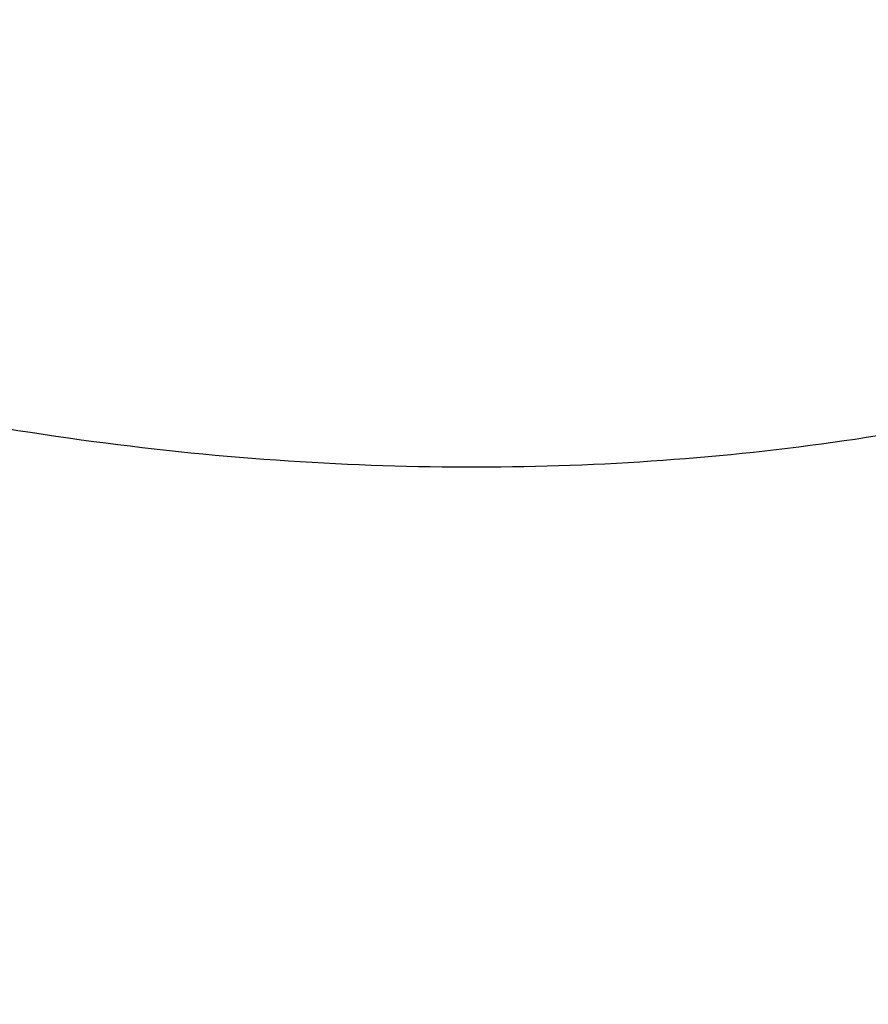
# Model space of a CAD drawing. Header units: millimetres. Extents: x 8 to 541, y 12 to 744.
# Tile 91 of 256: x 458.998 to 459.221, y 237.855 to 238.114. Entities that reach past the tile are written whole.
import ezdxf

# ---------------------------------------------------------------- set-up
doc = ezdxf.new("R2010")
doc.units = ezdxf.units.MM

msp = doc.modelspace()

# ---------------------------------------------------------------- linework, layer by layer
at = {"color": 7, "linetype": 'Continuous', "lineweight": 30}
for points, knots in [([(457.38483, 240.66101), (457.38488, 240.66103), (457.38497, 240.66108), (457.3891, 240.66223), (457.3972, 240.66344), (457.40964, 240.66412), (457.42216, 240.66377), (457.43407, 240.66284), (457.44713, 240.66143), (457.46736, 240.65824), (457.49411, 240.65246), (457.52416, 240.64437), (457.5574, 240.63378), (457.59373, 240.62056), (457.633, 240.60459), (457.67509, 240.5858), (457.71985, 240.56414), (457.76714, 240.53958), (457.81658, 240.51224), (457.86806, 240.48209), (457.92142, 240.44922), (457.97665, 240.41357), (458.03364, 240.37517), (458.09217, 240.33413), (458.15201, 240.29057), (458.21292, 240.24464), (458.27467, 240.19649), (458.337, 240.1463), (458.39986, 240.09411), (458.46329, 240.0399), (458.52735, 239.98361), (458.59188, 239.92537), (458.65659, 239.8654), (458.72117, 239.80399), (458.78533, 239.7414), (458.84882, 239.6779), (458.91153, 239.61355), (458.97359, 239.54826), (459.0351, 239.48194), (459.09602, 239.41463), (459.15611, 239.34657), (459.21509, 239.27807), (459.27268, 239.20946), (459.32861, 239.14106), (459.38268, 239.07313), (459.43497, 239.00559), (459.48556, 238.93834), (459.53452, 238.87131), (459.58167, 238.80476), (459.62681, 238.73895), (459.66977, 238.67416), (459.71038, 238.61065), (459.74852, 238.54867), (459.78403, 238.4885), (459.81705, 238.42996), (459.84757, 238.37317), (459.87555, 238.31822), (459.90086, 238.26546), (459.92346, 238.21506), (459.94334, 238.16718), (459.96052, 238.12201), (459.975, 238.07972), (459.98685, 238.04052), (459.99613, 238.00462), (460.00296, 237.97232), (460.00752, 237.94376), (460.01008, 237.91905), (460.01092, 237.89829), (460.01042, 237.88156), (460.00901, 237.86887), (460.00726, 237.86026), (460.00565, 237.85538), (460.00543, 237.85496), (460.00533, 237.85475)], [0, 0, 0, 0, 0.010052, 0.022704, 0.036091, 0.049069, 0.061938, 0.066018, 0.073803, 0.086903, 0.100084, 0.113412, 0.126909, 0.140583, 0.154434, 0.168459, 0.182652, 0.197004, 0.211483, 0.225983, 0.240552, 0.255263, 0.270089, 0.285001, 0.299973, 0.314978, 0.329989, 0.344987, 0.35992, 0.374921, 0.390037, 0.405232, 0.42047, 0.435712, 0.450913, 0.466037, 0.481083, 0.496115, 0.511244, 0.526458, 0.541723, 0.557003, 0.572248, 0.587423, 0.602491, 0.61745, 0.632484, 0.64757, 0.662687, 0.677807, 0.692896, 0.707927, 0.722873, 0.737707, 0.752406, 0.767196, 0.781904, 0.796533, 0.811076, 0.825521, 0.839859, 0.854078, 0.868166, 0.882093, 0.895782, 0.909237, 0.922498, 0.93558, 0.948519, 0.961382, 0.974262, 0.987302, 1, 1, 1, 1]), ([(457.71958, 239.90012), (457.71891, 239.89931), (457.70792, 239.88604), (457.68965, 239.85815), (457.66522, 239.81674), (457.64468, 239.77357), (457.62756, 239.72921), (457.61397, 239.6838), (457.60381, 239.63753), (457.59705, 239.59052), (457.59362, 239.5428), (457.59349, 239.49432), (457.59668, 239.44492), (457.60325, 239.39431), (457.61338, 239.34214), (457.62735, 239.288), (457.64544, 239.23168), (457.66784, 239.17334), (457.69438, 239.11374), (457.72451, 239.05398), (457.7575, 238.99506), (457.79278, 238.93746), (457.83, 238.88123), (457.86897, 238.8263), (457.90957, 238.77256), (457.95171, 238.71994), (457.9953, 238.6684), (458.04026, 238.61795), (458.08652, 238.56861), (458.13398, 238.52044), (458.18256, 238.47351), (458.23219, 238.4279), (458.28278, 238.3837), (458.3343, 238.34099), (458.38673, 238.29986), (458.44008, 238.26038), (458.49441, 238.22264), (458.54987, 238.18672), (458.60663, 238.15271), (458.66498, 238.12077), (458.72523, 238.09112), (458.78762, 238.06419), (458.84905, 238.04172), (458.90808, 238.02411), (458.96315, 238.01126), (459.01626, 238.00237), (459.06766, 237.99719), (459.11767, 237.99552), (459.16651, 237.99727), (459.21432, 238.00238), (459.26111, 238.01085), (459.30681, 238.02266), (459.35287, 238.03837), (459.39888, 238.05824), (459.44401, 238.08282), (459.47852, 238.10467), (459.49696, 238.11946), (459.50217, 238.12363)], [0, 0, 0, 0, 0.000991, 0.016213, 0.031365, 0.046485, 0.061617, 0.07681, 0.092123, 0.107627, 0.123409, 0.139578, 0.15627, 0.173647, 0.191894, 0.211194, 0.231663, 0.25324, 0.275575, 0.298036, 0.320135, 0.341726, 0.362821, 0.38349, 0.403814, 0.423869, 0.443719, 0.463421, 0.483026, 0.502578, 0.522121, 0.541686, 0.561313, 0.581047, 0.600936, 0.621039, 0.641423, 0.662166, 0.683362, 0.705118, 0.727538, 0.750674, 0.774412, 0.79507, 0.814602, 0.833047, 0.850571, 0.867362, 0.883583, 0.899367, 0.914818, 0.930015, 0.94502, 0.961514, 0.977747, 0.993716, 1, 1, 1, 1])]:
    msp.add_open_spline(points, degree=3, knots=knots, dxfattribs=at)

doc.saveas('drawing.dxf')
